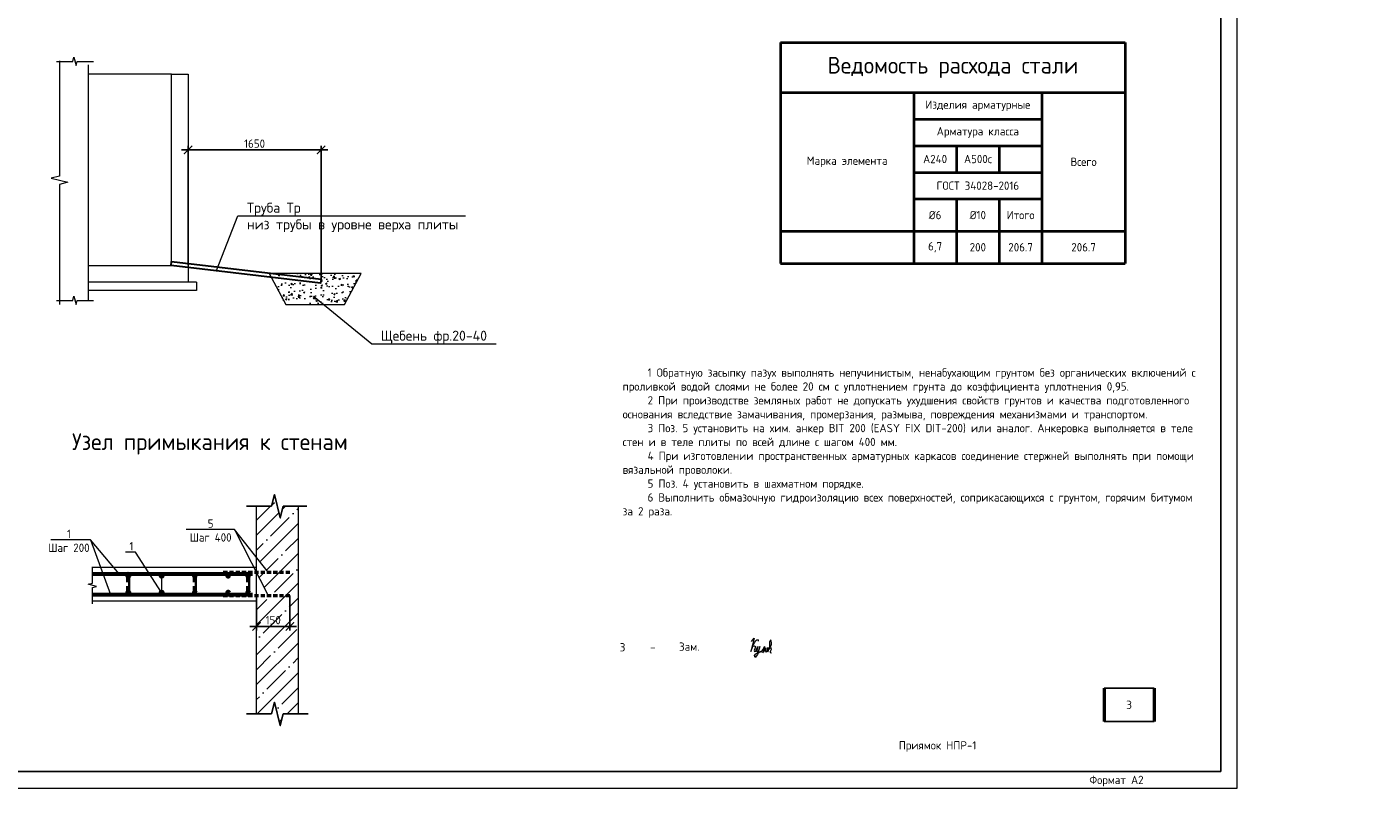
# Model space of a CAD drawing. Header units: millimetres. Extents: x 130535 to 1380046, y -231620 to 121434.
# Tile 36 of 135: x 367653 to 408072, y -7790 to 15076. Entities that reach past the tile are written whole.
import ezdxf
from ezdxf import colors
from ezdxf.entities.mleader import LeaderData, LeaderLine
from ezdxf.enums import TextEntityAlignment as Align
from ezdxf.math import Vec2, Vec3

# ---------------------------------------------------------------- set-up
doc = ezdxf.new("R2010")
doc.units = ezdxf.units.MM
doc.linetypes.add('DASHED2', pattern=[0.375, 0.25, -0.125])
doc.layers.get('DEFPOINTS').update_dxf_attribs({"lineweight": 0})
for name, color, linetype, lineweight in [('АС-Таблицы', 7, 'Continuous', 20), ('Выноски', 7, 'Continuous', 20), ('Основная 0.35', 7, 'Continuous', 35), ('Основная 0.6', 7, 'Continuous', 60), ('Основная 0.60', 7, 'Continuous', 60), ('РАЗМЕРЫ', 7, 'Continuous', 9), ('Символы 0.20', 7, 'Continuous', 20), ('Текст', 7, 'Continuous', 25), ('Текст 0.25', 7, 'Continuous', 25), ('Тонкая', 7, 'Continuous', 20), ('Тонкая 0.20', 7, 'Continuous', 20), ('ТОНКИЕ', 7, 'Continuous', 9), ('штриховка', 7, 'Continuous', 18)]:
    doc.layers.add(name, color=color, linetype=linetype, lineweight=lineweight)
for name, color, linetype in [('ИЗМ', 7, 'Continuous'), ('Колонны', 7, 'Continuous'), ('ТОЛСТЫЕ_ОСНОВНЫЕ', 7, 'Continuous')]:
    doc.layers.add(name, color=color, linetype=linetype)
doc.styles.add('GOST-2.304_Type-B', font='GOST_Common.ttf')
doc.styles.add('style1', font='GOST_Common.ttf', dxfattribs={"height": 500})
doc.styles.add('ГОСТ', font='isocpeur.TTF')
doc.dimstyles.new('СПДС', dxfattribs={"dimscale": 100, "dimtxt": 2.5, "dimasz": 2.5, "dimexe": 1.25, "dimexo": 0, "dimtad": 1, "dimdec": 0, "dimtxsty": 'GOST-2.304_Type-B', "dimblk": 'ARCHTICK', "dimcen": 2.5, "dimdle": 2, "dimadec": 0, "dimazin": 2, "dimtfac": 0.75, "dimtdec": 0, "dimtmove": 1, "dimatfit": 3, "dimfxl": 1, "dimtolj": 1, "dimarcsym": 1})

# ---------------------------------------------------------------- blocks, each defined once
blk = doc.blocks.new('*U1415')
at = {"layer": 'ТОЛСТЫЕ_ОСНОВНЫЕ'}
blk.add_lwpolyline([(20, 5), (589, 5), (589, 415), (20, 415)], close=True, dxfattribs=at)
at = {"layer": 'ТОНКИЕ'}
blk.add_lwpolyline([(0, 0), (594, 0), (594, 420), (0, 420)], close=True, dxfattribs=at)
at = {"layer": 'Текст', "style": 'style1'}
blk.add_text('Формат А2', height=2.5, dxfattribs=at).set_placement((549.5706782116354, 1.201263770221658))
blk = doc.blocks.new('*T397')
at = {"layer": 'АС-Таблицы', "color": 0, "linetype": 'ByBlock', "lineweight": -2}
for p, q in [((0, 0), (1500.000000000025, 0)), ((0, -999.9999999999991), (1500.000000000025, -999.9999999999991))]:
    blk.add_line(p, q, dxfattribs=at)
at = {"layer": 'АС-Таблицы', "color": 0, "linetype": 'ByBlock', "lineweight": 50}
for p, q in [((0, 0), (0, -999.9999999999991)), ((1500.000000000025, 0), (1500.000000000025, -999.9999999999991))]:
    blk.add_line(p, q, dxfattribs=at)
at = {"layer": 'АС-Таблицы', "color": 0, "insert": (750.0000000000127, -499.9999999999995), "char_height": 250, "width": 1000.000000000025, "attachment_point": 5, "style": 'ГОСТ'}
blk.add_mtext('3', dxfattribs=at)
blk = doc.blocks.new('*T396')
at = {"layer": 'Основная 0.6', "color": 0, "lineweight": 40, "transparency": 16777216}
for p, q in [((0, 0), (10349.99999999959, 0)), ((0, 0), (0, -6633.333333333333)), ((10349.99999999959, 0), (10349.99999999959, -6633.333333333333)), ((0, -1500), (10349.99999999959, -1500)), ((4000, -1500), (4000, -6633.333333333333)), ((7849.999999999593, -1500), (7849.999999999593, -6633.333333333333)), ((4000, -2300), (7849.999999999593, -2300)), ((4000, -3100), (7849.999999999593, -3100)), ((5283.333333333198, -3100), (5283.333333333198, -3900)), ((6566.666666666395, -3100), (6566.666666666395, -3900)), ((4000, -3900), (7849.999999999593, -3900)), ((4000, -4700), (7849.999999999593, -4700)), ((5283.333333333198, -4700), (5283.333333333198, -6633.333333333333)), ((6566.666666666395, -4700), (6566.666666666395, -6633.333333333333)), ((0, -5666.666666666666), (10349.99999999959, -5666.666666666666)), ((0, -6633.333333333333), (10349.99999999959, -6633.333333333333))]:
    blk.add_line(p, q, dxfattribs=at)
at = {"layer": 'Основная 0.6', "color": 0, "transparency": 16777216, "attachment_point": 5, "style": 'GOST-2.304_Type-B'}
for s, insert, char_height, width in [('Ведомость расхода стали', (5174.999999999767, -750), 500, 10049.99999999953), ('Изделия арматурные', (5924.999999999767, -1900), 250, 3549.999999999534), ('Арматура класса', (5924.999999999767, -2700), 250, 3549.999999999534), ('Марка элемента', (2000, -3583.333333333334), 250, 3700), ('А240', (4641.666666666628, -3500), 250, 983.3333333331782), ('А500с', (5924.999999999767, -3500), 250, 983.3333333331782), ('Всего', (9099.999999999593, -3583.333333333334), 250, 2200), ('ГОСТ 34028-2016', (5924.999999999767, -4300), 250, 3549.999999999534), ('%%C6', (4641.666666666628, -5183.333333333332), 250, 983.3333333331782), ('%%C10', (5924.999999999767, -5183.333333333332), 250, 983.3333333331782), ('Итого', (7208.333333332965, -5183.333333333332), 250, 983.3333333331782), ('6,7', (4641.666666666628, -6150), 250, 983.3333333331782), ('200', (5924.999999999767, -6150), 250, 983.3333333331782), ('206.7', (7208.333333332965, -6150), 250, 983.3333333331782), ('206.7', (9099.999999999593, -6150), 250, 2200)]:
    blk.add_mtext(s, dxfattribs=dict(at, insert=insert, char_height=char_height, width=width))
blk = doc.blocks.new('_ArchTick')
at = {"color": 0, "linetype": 'ByBlock', "const_width": 0.15}
blk.add_lwpolyline([(-0.5, -0.5), (0.5, 0.5)], dxfattribs=at)
blk = doc.blocks.new('*D405')
at = {"layer": 'DEFPOINTS', "color": 0, "linetype": 'Continuous', "lineweight": 0, "transparency": 16777216}
for p in [(372491.4294373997, 11382.07811826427), (372491.4294373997, 7923.778559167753), (376484.8578714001, 7501.447869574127)]:
    blk.add_point(p, dxfattribs=at)
at = {"layer": 'РАЗМЕРЫ', "color": 0, "linetype": 'Continuous', "lineweight": -2, "transparency": 16777216}
for p, q in [((376684.8578714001, 11382.07811826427), (372291.4294373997, 11382.07811826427)), ((372491.4294373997, 7923.778559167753), (372491.4294373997, 11507.07811826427)), ((376484.8578714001, 7501.447869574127), (376484.8578714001, 11507.07811826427))]:
    blk.add_line(p, q, dxfattribs=at)
at = {"layer": 'РАЗМЕРЫ', "color": 0, "linetype": 'Continuous', "lineweight": -2, "transparency": 16777216, "xscale": 250, "yscale": 250, "zscale": 250, "rotation": 180}
blk.add_blockref('_ArchTick', (372491.4294373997, 11382.07811826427), dxfattribs=at)
at = {"layer": 'РАЗМЕРЫ', "color": 0, "linetype": 'Continuous', "lineweight": -2, "transparency": 16777216, "xscale": 250, "yscale": 250, "zscale": 250}
blk.add_blockref('_ArchTick', (376484.8578714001, 11382.07811826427), dxfattribs=at)
at = {"layer": 'РАЗМЕРЫ', "color": 0, "linetype": 'Continuous', "lineweight": 0, "transparency": 16777216, "insert": (374488.1436543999, 11569.57811826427), "char_height": 250, "attachment_point": 5, "style": 'GOST-2.304_Type-B'}
blk.add_mtext('\\A1;1650', dxfattribs=at)
blk = doc.blocks.new('_None')
blk = doc.blocks.new('*D553')
at = {"layer": 'DEFPOINTS', "color": 0, "linetype": 'Continuous', "lineweight": 0, "transparency": 16777216}
for p in [(374547.7195095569, -2005.467526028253), (375547.7195095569, -2005.467526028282), (375547.7195095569, -2931.723143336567)]:
    blk.add_point(p, dxfattribs=at)
at = {"layer": 'РАЗМЕРЫ', "color": 0, "linetype": 'Continuous', "lineweight": -2, "transparency": 16777216}
for p, q in [((374547.7195095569, -2005.467526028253), (374547.7195095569, -3056.723143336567)), ((375547.7195095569, -2005.467526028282), (375547.7195095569, -3056.723143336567)), ((374347.7195095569, -2931.723143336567), (375747.7195095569, -2931.723143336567))]:
    blk.add_line(p, q, dxfattribs=at)
at = {"layer": 'РАЗМЕРЫ', "color": 0, "linetype": 'Continuous', "lineweight": -2, "transparency": 16777216, "xscale": 250, "yscale": 250, "zscale": 250, "rotation": 180}
blk.add_blockref('_ArchTick', (374547.7195095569, -2931.723143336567), dxfattribs=at)
at = {"layer": 'РАЗМЕРЫ', "color": 0, "linetype": 'Continuous', "lineweight": -2, "transparency": 16777216, "xscale": 250, "yscale": 250, "zscale": 250}
blk.add_blockref('_ArchTick', (375547.7195095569, -2931.723143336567), dxfattribs=at)
at = {"layer": 'РАЗМЕРЫ', "color": 0, "linetype": 'Continuous', "lineweight": 0, "transparency": 16777216, "insert": (375047.7195095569, -2744.223143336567), "char_height": 250, "attachment_point": 5, "style": 'GOST-2.304_Type-B'}
blk.add_mtext('\\A1;150', dxfattribs=at)
blk = doc.blocks.new('11')
at = {"layer": 'Выноски'}
for p, q in [((47885.05490733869, 66608.40802356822), (47944.3410915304, 66699.75590685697)), ((47944.3410915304, 66699.75590685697), (47961.63158337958, 66736.78956219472)), ((47961.63158337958, 66736.78956219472), (47988.80485509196, 66781.2294260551)), ((47988.80485509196, 66781.2294260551), (48015.97812680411, 66805.91794900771)), ((48015.97812680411, 66805.91794900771), (48038.21000858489, 66823.20026343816)), ((48038.21000858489, 66823.20026343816), (48060.44363953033, 66786.16747900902)), ((48060.44363953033, 66786.16747900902), (48057.97206998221, 66768.88516457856))]:
    blk.add_line(p, q, dxfattribs=at)
blk.add_lwpolyline([(47862.82127639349, 66761.47808514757), (47936.92988121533, 66865.17110082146), (47843.05921499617, 66457.8061175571), (47885.05490733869, 66563.96815970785), (47904.81696873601, 66615.81423209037), (47954.22212222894, 66628.15849356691), (47978.92382439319, 66605.93899709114), (47956.69194261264, 66539.2787658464), (47936.92988121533, 66487.43269346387), (47946.81091191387, 66457.8061175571), (47991.27467547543, 66470.15037903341), (48050.56260883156, 66610.87617913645), (48040.67982896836, 66568.90534175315), (48023.38933711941, 66504.71413698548), (48023.38933711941, 66447.9300116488), (48065.38328029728, 66447.9300116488), (48090.08673162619, 66529.40353084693), (48109.84879302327, 66608.40802356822), (48043.15139851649, 66368.92638983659), (47971.51261407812, 66275.10860916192), (47954.22212222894, 66344.2369959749), (47991.27467547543, 66388.67685983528), (48077.73413137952, 66430.64769721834), (48141.96170550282, 66470.15037903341), (48154.31255658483, 66440.52380312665), (48203.717710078, 66512.12121641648), (48245.71340242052, 66605.93899709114), (48208.65910000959, 66455.33709108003), (48203.717710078, 66418.30343574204), (48295.11855591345, 66573.8433947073), (48265.47546381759, 66462.74329960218), (48265.47546381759, 66455.33709108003), (48312.40904776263, 66452.86806460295), (48342.05213985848, 66529.40353084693), (48346.99352979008, 66583.71862970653), (48337.11249909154, 66465.21232607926), (48349.46335017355, 66452.86806460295), (48401.33832405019, 66568.90534175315), (48443.33401639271, 66615.81423209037), (48460.62625740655, 66677.5364103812), (48465.56589817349, 66726.9143271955), (48435.92280607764, 66810.85600196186), (48398.86850366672, 66754.07187662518), (48398.86850366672, 66618.28325856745), (48388.98747296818, 66549.15487175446), (48374.16680150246, 66507.18316346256), (48416.16074468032, 66563.96815970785), (48440.86419600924, 66576.31242118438), (48450.74522670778, 66524.46547789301), (48433.45298569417, 66482.49464050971), (48418.63056506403, 66452.86806460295), (48423.57195499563, 66428.17954165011), (48458.15468785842, 66420.77246221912)], dxfattribs=at)

msp = doc.modelspace()

# ---------------------------------------------------------------- hatches: boundary and pattern name
at = {"layer": 'Колонны', "linetype": 'Continuous', "lineweight": 0}
h = msp.add_hatch(dxfattribs=at)
h.set_pattern_fill('AR-CONC', color=256, scale=2.5)
h.set_pattern_definition([(49.99999999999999, (671123.7916713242, 526713.2776177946), (455.46167249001, -39.84771384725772), [47.625, -523.875]), (355, (671123.7916713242, 526713.2776177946), (-88.10855356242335, 477.6421130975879), [38.1, -419.101460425]), (100.4514447, (671161.746688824, 526709.9569840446), (367.3531177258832, 437.7943797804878), [40.47502199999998, -445.2256114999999]), (46.18420000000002, (671123.7916713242, 526840.2776177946), (677.6976022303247, -105.1058198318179), [71.43749999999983, -785.8124999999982]), (96.63555760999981, (671180.2664213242, 526831.5188677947), (593.5103351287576, 618.5653114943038), [60.71255785, -667.8390204]), (351.1841511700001, (671123.7916713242, 526840.2776177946), (593.5103351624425, 618.5653114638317), [57.149917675, -628.6493298]), (21, (671187.2916713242, 526808.5276177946), (379.0359781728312, -255.662995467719), [47.625, -523.875]), (326.0000000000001, (671187.2916713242, 526808.5276177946), (154.5050708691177, 460.4699153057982), [38.1, -419.1]), (71.45144499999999, (671218.8780028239, 526787.2223680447), (533.5410481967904, 204.8069222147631), [40.475022, -445.224844]), (37.50000000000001, (671123.7916713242, 526713.2776177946), (7.721508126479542, 211.3875971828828), [0, -414.02, 0, -425.45, 0, -420.6875]), (7.499999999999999, (671123.7916713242, 526713.2776177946), (167.0491562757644, 250.4514370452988), [0, -242.57, 0, -404.495, 0, -160.3375]), (327.5, (670982.1866713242, 526713.2776177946), (338.9764879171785, -14.32185998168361), [0, -158.75, 0, -495.3, 0, -657.2249999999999]), (317.5, (670918.6866713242, 526713.2776177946), (370.3229534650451, 63.56622758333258), [0, -206.375, 0, -328.93, 0, -466.725])])
h.paths.add_polyline_path([(375017.4882833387, 7499.365052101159), (376471.6006434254, 7327.505376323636), (376484.8578714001, 7451.800371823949), (374945.4970923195, 7633.735448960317), (374924.4953540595, 7672.934854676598), (377689.8845336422, 7672.934854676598), (377189.8845336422, 6739.692919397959), (375424.4953540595, 6739.692919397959)])
at = {"layer": 'штриховка', "linetype": 'Continuous', "lineweight": 0}
h = msp.add_hatch(dxfattribs=at)
h.set_pattern_fill('ANSI35', color=256, scale=100)
h.set_pattern_definition([(45, (-210767.4947383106, 123034.9810143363), (-449.0128060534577, 449.0128060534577), []), (45, (-210318.4817383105, 123034.9810143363), (-449.0128060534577, 449.0128060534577), [793.75, -158.75, 0, -158.75])])
h.paths.add_polyline_path([(374547.7193353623, -2163.753718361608), (374547.7194224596, -2163.753718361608), (374547.7194224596, -2005.467526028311), (374895.7106249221, -2005.467526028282), (374547.7194224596, -1322.411493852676), (374547.7194224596, -1302.967526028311), (374895.7106249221, -1302.967526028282), (374547.7193353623, -861.4566236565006), (374547.7193353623, 676.2462816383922), (374997.7193153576, 676.2462816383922), (375085.2193153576, 1026.246281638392), (375260.2193153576, 326.2462816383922), (375347.7193153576, 676.2462816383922), (375797.7192845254, 676.2462816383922), (375797.7193608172, -5563.753718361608), (375347.7193916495, -5563.753718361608), (375260.2193916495, -5913.753718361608), (375085.2193916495, -5213.753718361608), (374997.7193916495, -5563.753718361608), (374547.7193353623, -5563.753718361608)])

# ---------------------------------------------------------------- linework, layer by layer
at = {"color": 0, "linetype": 'ByBlock', "lineweight": -2}
for p, q in [((374547.7193461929, 676.2462816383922), (374247.7193461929, 676.2462816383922)), ((374997.7193153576, 676.2462816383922), (374547.7193461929, 676.2462816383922)), ((376059.1265469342, 676.2462816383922), (375347.7193153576, 676.2462816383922)), ((374547.7194224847, -5563.753718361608), (374247.7194224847, -5563.753718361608)), ((374997.7193916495, -5563.753718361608), (374547.7194224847, -5563.753718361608)), ((375797.7193608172, -5563.753718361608), (375347.7193916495, -5563.753718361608)), ((375797.7193608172, -5563.753718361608), (376097.7193608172, -5563.753718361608))]:
    msp.add_line(p, q, dxfattribs=at)
at = {"linetype": 'DASHED2', "lineweight": 50, "ltscale": 500}
for p, q in [((373547.7195095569, -1302.96752602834), (375547.7195095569, -1302.967526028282)), ((373547.7195095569, -2005.46752602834), (375547.7195095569, -2005.467526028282))]:
    msp.add_line(p, q, dxfattribs=at)
at = {"linetype": 'ByBlock', "lineweight": 20, "ltscale": 0.5}
msp.add_lwpolyline([(368628.0145026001, 14058.6815454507), (368628.0145026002, 10596.18149541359), (368378.0145026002, 10533.68149541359), (368878.0145026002, 10408.68149541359), (368628.0145026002, 10346.18149541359), (368628.0145026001, 6733.681445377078)], dxfattribs=at)
at = {"color": 0, "linetype": 'ByBlock', "lineweight": -2}
for points in [[(375347.7193153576, 676.2462816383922), (375260.2193153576, 326.2462816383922), (375085.2193153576, 1026.246281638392), (374997.7193153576, 676.2462816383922)], [(375347.7193916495, -5563.753718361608), (375260.2193916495, -5913.753718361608), (375085.2193916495, -5213.753718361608), (374997.7193916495, -5563.753718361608)]]:
    msp.add_lwpolyline(points, dxfattribs=at)
at = {"layer": 'ИЗМ', "linetype": 'Continuous', "lineweight": 30}
msp.add_lwpolyline([(371998.058051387, 8031.736988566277), (376484.8578714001, 7501.447869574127), (376471.6006434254, 7377.152874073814), (371984.8008234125, 7907.441993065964), (371998.058051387, 8031.736988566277)], dxfattribs=at)
at = {"layer": 'ИЗМ', "linetype": 'Continuous', "lineweight": 0}
msp.add_lwpolyline([(377689.8845336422, 7672.934854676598), (374924.4953540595, 7672.934854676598), (375424.4953540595, 6739.692919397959), (377189.8845336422, 6739.692919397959)], close=True, dxfattribs=at)
at = {"layer": 'Основная 0.35'}
for p, q in [((370667.7193353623, -1353.753718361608), (370667.7193353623, -1603.753718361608)), ((370727.7193353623, -1353.753718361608), (370727.7193353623, -1973.753718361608)), ((372667.7193353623, -1353.753718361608), (372667.7193353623, -1603.753718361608)), ((372727.7193353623, -1353.753718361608), (372727.7193353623, -1973.753718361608)), ((374267.7193353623, -1353.753718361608), (374267.7193353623, -1603.753718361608)), ((374327.7193353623, -1353.753718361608), (374327.7193353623, -1973.753718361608)), ((370667.7193353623, -1973.753718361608), (370667.7193353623, -1723.753718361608)), ((372667.7193353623, -1973.753718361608), (372667.7193353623, -1723.753718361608)), ((374267.7193353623, -1973.753718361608), (374267.7193353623, -1723.753718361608))]:
    msp.add_line(p, q, dxfattribs=at)
for centre, start, end in [((370697.7193353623, -1353.753718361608), 0, 180), ((374297.7193353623, -1353.753718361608), 0, 180), ((370697.7193353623, -1973.753718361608), 180, 0), ((374297.7193353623, -1973.753718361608), 180, 0)]:
    msp.add_arc(centre, 30, start, end, dxfattribs=at)
at = {"layer": 'Основная 0.60'}
for p, q in [((369620.2861150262, -1353.753718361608), (374422.7193353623, -1353.753718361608)), ((369620.2861150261, -1973.753718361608), (374422.7193353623, -1973.753718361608))]:
    msp.add_line(p, q, dxfattribs=at)
for centre in [(370697.7193353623, -1413.753718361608), (371697.7193353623, -1413.753718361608), (372697.7193353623, -1413.753718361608), (373697.7193353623, -1413.753718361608), (374297.7193353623, -1413.753718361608), (370697.7193353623, -1913.753718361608), (371697.7193353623, -1913.753718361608), (372697.7193353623, -1913.753718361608), (373697.7193353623, -1913.753718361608), (374297.7193353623, -1913.753718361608)]:
    msp.add_circle(centre, 30, dxfattribs=at)
at = {"layer": 'РАЗМЕРЫ', "linetype": 'Continuous', "lineweight": 0}
for p, q in [((369561.7519441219, -330.0300518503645), (370162.1883152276, -1973.753718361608)), ((373883.6276734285, -18.89614092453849), (374895.7106249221, -2005.467526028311))]:
    msp.add_line(p, q, dxfattribs=at)
at = {"layer": 'Символы 0.20'}
for points in [[(369561.7519441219, -330.0300518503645), (368367.1458835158, -330.0300518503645)], [(370420.7694428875, -1353.753718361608), (369561.7519441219, -330.0300518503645)]]:
    msp.add_lwpolyline(points, dxfattribs=at)
at = {"layer": 'Тонкая'}
for points in [[(368543.6277471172, 14039.31174425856), (368618.6277471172, 14039.31174425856), (369033.3883143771, 14039.31174425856), (369064.6383143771, 14164.31174425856), (369127.1383143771, 13914.31174425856), (369158.3883143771, 14039.31174425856), (369573.1488816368, 14039.31174425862), (369648.1488816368, 14039.31174425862)], [(368543.6277471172, 6861.648718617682), (368618.6277471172, 6861.648718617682), (369033.3883143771, 6861.648718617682), (369064.6383143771, 6986.648718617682), (369127.1383143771, 6736.648718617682), (369158.3883143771, 6861.648718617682), (369573.1488816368, 6861.64871861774), (369648.1488816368, 6861.64871861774)], [(369620.2861150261, -2251.977654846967), (369620.2861150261, -2176.977654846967), (369620.2861150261, -1762.217087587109), (369745.2861150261, -1730.967087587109), (369495.2861150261, -1668.467087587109), (369620.2861150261, -1637.217087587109), (369620.2861150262, -1222.456520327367), (369620.2861150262, -1147.456520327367)]]:
    msp.add_lwpolyline(points, dxfattribs=at)
at = {"layer": 'Тонкая 0.20'}
for p, q in [((369491.4294373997, 13933.68149545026), (369491.4294374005, 6861.648718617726)), ((371991.4294373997, 13657.44199306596), (369491.4294373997, 13657.44199306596)), ((371991.4294373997, 13657.44199306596), (372491.4294373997, 13657.44199306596)), ((371991.4294373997, 7919.94199306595), (371991.4294373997, 13657.44199306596)), ((372491.4294373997, 13657.44199306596), (372491.4294373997, 7919.941993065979)), ((371991.4294373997, 7907.441993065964), (371991.4294373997, 10989.73532225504)), ((372491.4294373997, 10989.73532225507), (372491.4294373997, 7407.441993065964)), ((369491.4294374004, 7907.441993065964), (371991.4294373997, 7907.441993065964)), ((372741.4294373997, 7407.441993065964), (369491.4294374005, 7407.441993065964)), ((372741.4294373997, 7407.441993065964), (372741.4294373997, 7157.441993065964)), ((372741.4294373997, 7157.441993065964), (369491.4294374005, 7157.441993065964))]:
    msp.add_line(p, q, dxfattribs=at)
at = {"layer": 'Тонкая 0.20', "ltscale": 6}
for p, q in [((374547.7193353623, -5563.753718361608), (374547.7193353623, 676.2462816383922)), ((375797.7192845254, 676.2462816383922), (375797.7193608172, -5563.753718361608))]:
    msp.add_line(p, q, dxfattribs=at)
at = {"layer": 'Тонкая 0.20'}
for points in [[(374547.7194224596, -1163.753718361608), (369620.2861150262, -1163.753718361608)], [(369620.2861150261, -2163.753718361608), (374547.7194224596, -2163.753718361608), (374547.7194224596, -1163.753718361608)]]:
    msp.add_lwpolyline(points, dxfattribs=at)

# ---------------------------------------------------------------- block references
at = {"xscale": 100, "yscale": 100, "zscale": 100}
msp.add_blockref('*U1415', (344595.5542648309, -7790.08490709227), dxfattribs=at)
for name, p in [('*T396', (390279.683531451, 14607.24789786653)), ('*T397', (399995.5542648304, -4790.08490709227))]:
    msp.add_blockref(name, p)
at = {"layer": 'Выноски'}
msp.add_blockref('11', (341548.396571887, -70146.59196888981), dxfattribs=at)

# ---------------------------------------------------------------- texts
at = {"color": 1, "linetype": 'Continuous', "lineweight": 30, "insert": (394995.5542648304, -6540.08490709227), "char_height": 250, "width": 7000.000000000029, "attachment_point": 5, "style": 'GOST-2.304_Type-B'}
msp.add_mtext('{\\C256;Приямок НПР-1}', dxfattribs=at)
at = {"layer": 'Символы 0.20', "insert": (368914.6567060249, -30.03005185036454), "char_height": 250, "attachment_point": 2, "style": 'GOST-2.304_Type-B'}
msp.add_mtext('1\\PШаг 200', dxfattribs=at)
at = {"layer": 'Текст', "color": 7, "style": 'GOST-2.304_Type-B'}
for s, p in [('3', (385454.3913641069, -3684.152634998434)), ('-', (386364.3913641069, -3682.683625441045)), ('Зам.', (387233.3419499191, -3666.203737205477))]:
    msp.add_text(s, height=250, dxfattribs=at).set_placement(p)
at = {"layer": 'Текст 0.25', "insert": (385539.3001202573, 4816.930235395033), "char_height": 250, "attachment_point": 1, "style": 'GOST-2.304_Type-B'}
msp.add_mtext_dynamic_manual_height_columns('\\pxi3;1 Обратную засыпку пазух выполнять непучинистым, ненабухающим грунтом без органических включений с проливкой водой слоями не более 20 см с уплотнением грунта до коэффициента уплотнения 0,95.\\P2 При производстве земляных работ не допускать ухудшения свойств грунтов и качества подготовленного основания вследствие замачивания, промерзания, размыва, повреждения механизмами и транспортом.\\P3 Поз. 5 установить на хим. анкер BIT 200 (EASY FIX DIT-200) или аналог. Анкеровка выполняется в теле стен и в теле плиты по всей длине с шагом 400 мм.\\P4 При изготовлении пространственных арматурных каркасов соединение стержней выполнять при помощи вязальной проволоки. \\P5 Поз. 4 установить в шахматном порядке.\\P6 Выполнить обмазочную гидроизоляцию всех поверхностей, соприкасающихся с грунтом, горячим битумом за 2 раза.', width=17507.72497539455, gutter_width=1250, heights=[0], dxfattribs=at)
at = {"layer": 'ТОНКИЕ', "linetype": 'Continuous', "lineweight": 0, "style": 'GOST-2.304_Type-B'}
msp.add_text('Узел примыкания к стенам', height=500, dxfattribs=at).set_placement((373146.6357825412, 2616.246281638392), align=Align.MIDDLE_CENTER)

# ---------------------------------------------------------------- dimensions: what is measured, and where the dimension line sits
at = {"layer": 'РАЗМЕРЫ', "color": 3, "linetype": 'Continuous', "lineweight": 0}
dim = msp.add_linear_dim(base=(372491.4294373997, 11382.07811826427), p1=(376484.8578714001, 7501.447869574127), p2=(372491.4294373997, 7923.778559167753), angle=180, text='1650', dimstyle='СПДС', override={"dimlfac": 0.2}, dxfattribs=at)
dim.commit()
dim.dimension.update_dxf_attribs({"geometry": '*D405', "text_midpoint": (374488.1436543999, 11569.57811826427)})
at = {"layer": 'РАЗМЕРЫ', "linetype": 'Continuous', "lineweight": 0}
dim = msp.add_linear_dim(base=(375547.7195095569, -2931.723143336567), p1=(374547.7195095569, -2005.467526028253), p2=(375547.7195095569, -2005.467526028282), text='150', dimstyle='СПДС', dxfattribs=at)
dim.commit()
dim.dimension.update_dxf_attribs({"geometry": '*D553', "text_midpoint": (375047.7195095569, -2744.223143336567)})

# ---------------------------------------------------------------- leaders
at = {"layer": 'Символы 0.20', "ltscale": 100}
ml = msp.add_multileader_mtext('Standard', dxfattribs=at)
ml.set_content('Труба Тр\\Pниз трубы в уровне верха плиты', color=256, style='ГОСТ')
ml.set_leader_properties(color=256, linetype='ByLayer', lineweight=-1)
ml.set_arrow_properties(name='NONE')
ml.build(insert=Vec2(0, 0))
ml.multileader.update_dxf_attribs({"text_left_attachment_type": 6, "text_right_attachment_type": 6, "dogleg_length": 2.5, "arrow_head_size": 45, "scale": 100})
ctx = ml.context
ctx.base_point, ctx.scale, ctx.char_height, ctx.arrow_head_size, ctx.landing_gap_size, ctx.plane_origin = Vec3(374236.0336767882, 9404.085162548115), 100, 300, 45, 22.5, Vec3(368339.509083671, 6093.620927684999)
ctx.left_attachment, ctx.right_attachment = 6, 6
notes = []
notes.append((ctx, [(1, (1, 1, 0), (373986.0336767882, 9404.085162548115), (1, 0), 250, [(0, [(373346.5718194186, 7763.745099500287)], 0, [])])]))
ctx.mtext.insert, ctx.mtext.width, ctx.mtext.flow_direction = Vec3(374258.5336767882, 9794.085162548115), 6442.783259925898, 5
ml = msp.add_multileader_mtext('Standard', dxfattribs=at)
ml.set_content('Щебень фр.20-40', color=256, style='ГОСТ')
ml.set_leader_properties(color=256, linetype='ByLayer', lineweight=-1)
ml.set_arrow_properties(name='NONE')
ml.build(insert=Vec2(0, 0))
ml.multileader.update_dxf_attribs({"text_left_attachment_type": 6, "text_right_attachment_type": 6, "dogleg_length": 2.5, "arrow_head_size": 45, "scale": 100})
ctx = ml.context
ctx.base_point, ctx.scale, ctx.char_height, ctx.arrow_head_size, ctx.landing_gap_size, ctx.plane_origin = Vec3(378255.0463965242, 5560.413116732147), 100, 300, 45, 22.5, Vec3(372358.521803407, 2249.94888186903)
ctx.left_attachment, ctx.right_attachment = 6, 6
notes.append((ctx, [(1, (1, 1, 0), (378005.0463965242, 5560.413116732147), (1, 0), 250, [(0, [(376254.0077149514, 6986.896134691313)], 0, [])])]))
ctx.mtext.insert, ctx.mtext.width, ctx.mtext.flow_direction = Vec3(378277.5463965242, 5950.413116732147), 2129.128982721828, 5
at = {"layer": 'Символы 0.20'}
ml = msp.add_multileader_mtext('Standard', dxfattribs=at)
ml.set_content('5\\PШаг 400', color=256, style='GOST-2.304_Type-B')
ml.set_leader_properties(color=256, linetype='ByLayer', lineweight=-1)
ml.set_arrow_properties(name='NONE')
ml.build(insert=Vec2(0, 0))
ml.multileader.update_dxf_attribs({"text_left_attachment_type": 6, "text_right_attachment_type": 6, "dogleg_length": 1, "arrow_head_size": 18, "scale": 20})
ctx = ml.context
ctx.base_point, ctx.scale, ctx.char_height, ctx.arrow_head_size, ctx.landing_gap_size, ctx.plane_origin = Vec3(372555.0216128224, -18.89614092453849), 20, 250, 18, 8.999999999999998, Vec3(375029.1423527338, 105.7243016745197)
ctx.left_attachment, ctx.right_attachment, ctx.text_align_type = 6, 6, 1
notes.append((ctx, [(0, (1, 1, 0), (373883.6276734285, -18.89614092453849), (-1, 0), 99.99999999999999, [(0, [(374895.7106249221, -1302.967526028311)], 0, [])])]))
ctx.mtext.insert, ctx.mtext.alignment, ctx.mtext.flow_direction = Vec3(373169.3246431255, 281.1038590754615), 2, 5
ml = msp.add_multileader_mtext('Standard', dxfattribs=at)
ml.set_content('1', color=256, style='GOST-2.304_Type-B')
ml.set_leader_properties(color=256, linetype='ByLayer', lineweight=-1)
ml.set_arrow_properties(name='NONE')
ml.build(insert=Vec2(0, 0))
ml.multileader.update_dxf_attribs({"text_left_attachment_type": 6, "text_right_attachment_type": 6, "dogleg_length": 1, "arrow_head_size": 18, "scale": 20})
ctx = ml.context
ctx.base_point, ctx.scale, ctx.char_height, ctx.arrow_head_size, ctx.landing_gap_size, ctx.plane_origin = Vec3(370723.1333723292, -697.8485953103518), 20, 250, 18, 8.999999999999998, Vec3(373164.4748396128, 3456.246281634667)
ctx.left_attachment, ctx.right_attachment = 6, 6
notes.append((ctx, [(0, (1, 1, 0), (370916.1333723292, -697.8485953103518), (-1, 0), 99.99999999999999, [(1, [(371697.7193353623, -1413.753718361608), (371697.7193353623, -1913.753718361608)], 0, [])])]))
ctx.mtext.insert, ctx.mtext.width, ctx.mtext.flow_direction = Vec3(370732.1333723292, -397.8485953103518), 28.42896521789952, 5
for ctx, leaders in notes:
    for number, flags, end, landing, length, lines in leaders:
        leader = LeaderData()
        leader.index, (leader.has_last_leader_line, leader.has_dogleg_vector, leader.attachment_direction) = number, flags
        leader.last_leader_point, leader.dogleg_vector, leader.dogleg_length = Vec3(end), Vec3(landing), length
        for number, points, colour, breaks in lines:
            line = LeaderLine()
            line.index, line.vertices, line.color, line.breaks = number, Vec3.list(points), colors.encode_raw_color(colour), breaks
            leader.lines.append(line)
        ctx.leaders.append(leader)

doc.saveas('drawing.dxf')
